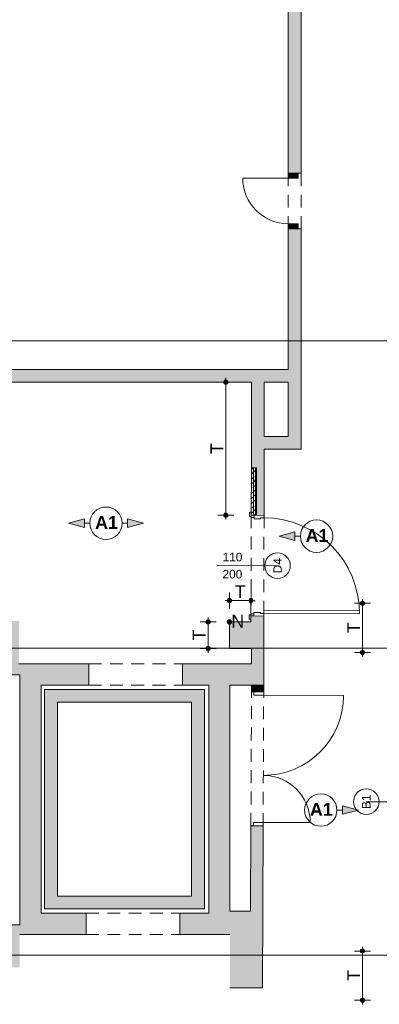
# Paper-space layout 'A-44 WYKOŃCZENIA ŚCIAN - PIĘTRO -1' of a CAD drawing. Header units: millimetres. Extents: x 0 to 594, y 0 to 297.
# Tile 5 of 16: x 217 to 260, y 117 to 232. Entities that reach past the tile are written whole.
import ezdxf
from ezdxf.xclip import XClip

# ---------------------------------------------------------------- set-up
doc = ezdxf.new("R2010")
doc.units = ezdxf.units.MM
doc.header["$MEASUREMENT"] = 0
doc.header["$XCLIPFRAME"] = 0
for name, pattern in [('DASHDOTX2', [1000, 500, -250, 0, -250]), ('Przer. długie kreski', [2.5, 1.5, -1]), ('PRZERYWANA_DU_A', [550, 350, -200])]:
    doc.linetypes.add(name, pattern=pattern)
for name, color, linetype in [('A__OKŁADZINY ŚCIAN', 7, 'Continuous'), ('A_podrys', 7, 'Continuous'), ('A_winda', 7, 'Continuous'), ('A_ściany', 7, 'Continuous'), ('A_ściany proj', 7, 'Continuous'), ('AR P NAROŻNIKI', 7, 'Continuous'), ('Drzwi Archicad', 7, 'Continuous')]:
    doc.layers.add(name, color=color, linetype=linetype)
for name, color, linetype, lineweight in [('A__OKŁADZINY ŚCIAN_Nr_pióra__1', 7, 'Continuous', 20), ('A_winda_Nr_pióra__1', 7, 'Continuous', 20), ('A_ściany proj_Nr_pióra__1', 7, 'Continuous', 20), ('A_ściany proj_Nr_pióra__2', 8, 'Continuous', 13), ('A_ściany_Nr_pióra__1', 7, 'Continuous', 20), ('AR P NAROŻNIKI_Nr_pióra__1', 7, 'Continuous', 20), ('AR P NAROŻNIKI_Nr_pióra__2', 8, 'Continuous', 13), ('Drzwi Archicad_Nr_pióra__1', 7, 'Continuous', 20), ('Drzwi Archicad_Nr_pióra__3', 252, 'Continuous', 13), ('Znaczniki drzwi Archicada_Nr_pióra__3', 252, 'Continuous', 13)]:
    doc.layers.add(name, color=color, linetype=linetype, lineweight=lineweight)
for name, color, linetype, lineweight, true_color in [('A__OKŁADZINY ŚCIAN_Nr_pióra__7', 7, 'Continuous', 18, 0x171717), ('A_osie_Nr_pióra__16', 7, 'Continuous', 5, 0x0f0f0f), ('A_ściany proj_Nr_pióra__10', 7, 'Continuous', 13, 0x4b4b4b), ('A_ściany_Nr_pióra__10', 7, 'Continuous', 13, 0x4b4b4b), ('AR P NAROŻNIKI_Nr_pióra__7', 7, 'Continuous', 18, 0x171717)]:
    doc.layers.add(name, color=color, linetype=linetype, lineweight=lineweight, true_color=true_color)
doc.styles.add('STYL_AUTOMATYCZNY_1', font='arial.ttf')
doc.styles.add('STYL_AUTOMATYCZNY_3', font='arial.ttf')
doc.styles.add('STYL_AUTOMATYCZNY_4', font='arial.ttf')
doc.styles.add('STYL_AUTOMATYCZNY_5', font='arial.ttf')
pattern_1 = [(45, (-1493.65654, -286.4806), (-0.57024626, 0.57024626), []), (45, (-1493.0863, -286.4806), (-0.57024626, 0.57024626), [0.40323, -0.20161])]

# ---------------------------------------------------------------- blocks, each defined once
blk = doc.blocks.new('Rysunek_1_1', base_point=(-1493.66, -286.48))
at = {"layer": 'A__OKŁADZINY ŚCIAN', "linetype": 'Continuous', "lineweight": 0, "true_color": 0x171717}
for points in [[(241.31, 189.75), (241.33, 189.66), (241.38, 189.58), (241.46, 189.52), (241.56, 189.5), (241.66, 189.52), (241.74, 189.58), (241.79, 189.66), (241.81, 189.75), (241.79, 189.85), (241.74, 189.93), (241.66, 189.99), (241.56, 190), (241.46, 189.99), (241.38, 189.93), (241.33, 189.85)], [(241.31, 174.16), (241.33, 174.06), (241.38, 173.98), (241.46, 173.93), (241.56, 173.91), (241.66, 173.93), (241.74, 173.98), (241.79, 174.06), (241.81, 174.16), (241.79, 174.25), (241.74, 174.33), (241.66, 174.39), (241.56, 174.41), (241.46, 174.39), (241.38, 174.33), (241.33, 174.25)], [(241.74, 164.16), (241.75, 164.06), (241.81, 163.98), (241.89, 163.93), (241.99, 163.91), (242.08, 163.93), (242.16, 163.98), (242.22, 164.06), (242.24, 164.16), (242.22, 164.25), (242.16, 164.34), (242.08, 164.39), (241.99, 164.41), (241.89, 164.39), (241.81, 164.34), (241.75, 164.25)], [(244.27, 164.16), (244.28, 164.06), (244.34, 163.98), (244.42, 163.92), (244.52, 163.91), (244.61, 163.92), (244.69, 163.98), (244.75, 164.06), (244.77, 164.16), (244.75, 164.25), (244.69, 164.33), (244.61, 164.39), (244.52, 164.41), (244.42, 164.39), (244.34, 164.33), (244.28, 164.25)], [(257.37, 163.84), (257.38, 163.75), (257.44, 163.67), (257.52, 163.61), (257.62, 163.59), (257.71, 163.61), (257.79, 163.67), (257.85, 163.75), (257.87, 163.84), (257.85, 163.94), (257.79, 164.02), (257.71, 164.08), (257.62, 164.09), (257.52, 164.08), (257.44, 164.02), (257.38, 163.94)], [(239.23, 161.66), (239.25, 161.56), (239.31, 161.48), (239.39, 161.43), (239.48, 161.41), (239.58, 161.43), (239.66, 161.48), (239.71, 161.56), (239.73, 161.66), (239.71, 161.76), (239.66, 161.84), (239.58, 161.89), (239.48, 161.91), (239.39, 161.89), (239.31, 161.84), (239.25, 161.76)], [(239.23, 158.55), (239.25, 158.46), (239.31, 158.38), (239.39, 158.32), (239.48, 158.3), (239.58, 158.32), (239.66, 158.38), (239.71, 158.46), (239.73, 158.55), (239.71, 158.65), (239.66, 158.73), (239.58, 158.79), (239.48, 158.8), (239.39, 158.79), (239.31, 158.73), (239.25, 158.65)], [(257.37, 158.09), (257.38, 158), (257.44, 157.92), (257.52, 157.86), (257.62, 157.84), (257.71, 157.86), (257.79, 157.92), (257.85, 158), (257.87, 158.09), (257.85, 158.19), (257.79, 158.27), (257.71, 158.33), (257.62, 158.34), (257.52, 158.33), (257.44, 158.27), (257.38, 158.19)], [(257.37, 123.09), (257.38, 123), (257.44, 122.92), (257.52, 122.86), (257.62, 122.84), (257.71, 122.86), (257.79, 122.92), (257.85, 123), (257.87, 123.09), (257.85, 123.19), (257.79, 123.27), (257.71, 123.33), (257.62, 123.34), (257.52, 123.33), (257.44, 123.27), (257.38, 123.19)], [(257.37, 117.34), (257.38, 117.25), (257.44, 117.17), (257.52, 117.11), (257.62, 117.09), (257.71, 117.11), (257.79, 117.17), (257.85, 117.25), (257.87, 117.34), (257.85, 117.44), (257.79, 117.52), (257.71, 117.58), (257.62, 117.59), (257.52, 117.58), (257.44, 117.52), (257.38, 117.44)]]:
    blk.add_hatch(color=250, dxfattribs=at).paths.add_polyline_path(points)
at = {"layer": 'A__OKŁADZINY ŚCIAN', "linetype": 'Continuous', "lineweight": 0, "true_color": 0x000000}
for points in [[(223.1, 173.23), (224.97, 172.73), (224.97, 173.73)], [(231.91, 173.23), (230.04, 173.73), (230.04, 172.73)], [(247.81, 171.71), (249.67, 171.21), (249.67, 172.21)], [(257.12, 139.61), (255.25, 140.11), (255.25, 139.11)]]:
    blk.add_hatch(color=18, dxfattribs=at).paths.add_polyline_path(points)
at = {"layer": 'A_winda', "linetype": 'Continuous', "lineweight": 0, "true_color": 0xfdfdfd}
h = blk.add_hatch(color=7, dxfattribs=at)
h.paths.add_polyline_path([(220.3, 153.75), (220.3, 128.02), (239.05, 128.02), (239.05, 153.75)])
h.paths.add_polyline_path([(237.55, 152.25), (237.55, 129.52), (221.8, 129.52), (221.8, 152.25)], flags=0)
at = {"layer": 'A_ściany', "linetype": 'Continuous', "lineweight": 0, "true_color": 0x000000}
for points in [[(250.39, 244.77), (248.89, 244.77), (248.89, 214.27), (250.39, 214.27)], [(248.89, 207.73), (248.89, 183.4), (250.39, 181.9), (250.39, 207.73)], [(211.27, 189.75), (248.89, 189.75), (248.89, 191.25), (211.27, 191.25)], [(246.06, 179.7), (246.06, 189.75), (244.56, 189.75), (244.56, 179.71)], [(248.89, 183.4), (246.06, 183.4), (246.06, 181.9), (250.39, 181.9)], [(246.05, 174.15), (246.06, 179.7), (245.16, 179.71), (245.15, 174.16)], [(213.57, 158.47), (213.92, 158.47), (213.92, 155.47), (217.37, 155.47), (217.37, 153.44), (219.87, 153.44), (219.87, 154.25), (220.36, 154.25), (220.36, 156.75), (217.27, 156.75), (217.27, 161.75), (213.57, 161.75)], [(246.01, 158.55), (246.01, 161.65), (241.98, 161.66), (241.98, 158.55)], [(244.51, 161.66), (246.01, 161.65), (246.01, 162.35), (244.51, 162.36)], [(246.01, 154.25), (246.01, 158.55), (244.58, 158.55), (244.58, 156.75)], [(220.36, 156.75), (220.36, 154.25), (225.47, 154.25), (225.47, 156.75)], [(244.58, 156.75), (236.47, 156.75), (236.47, 154.25), (246.01, 154.25)], [(239.55, 154.25), (239.55, 127.52), (242.05, 125.02), (242.05, 154.25)], [(244.58, 153.47), (246.01, 153.46), (246.01, 154.25), (244.58, 154.26)], [(217.37, 153.44), (217.37, 125.02), (219.87, 127.52), (219.87, 153.44)], [(244.47, 127.76), (245.87, 118.76), (245.94, 137.76), (244.51, 137.77)], [(217.37, 125.02), (225.16, 125.02), (225.16, 127.52), (219.87, 127.52)], [(236.16, 125.02), (242.05, 125.02), (239.55, 127.52), (236.16, 127.52)], [(244.47, 127.76), (242.05, 127.76), (242.05, 118.76), (245.87, 118.76)], [(217.37, 126.17), (213.92, 126.17), (213.92, 121.17), (217.37, 121.17)]]:
    blk.add_hatch(color=18, dxfattribs=at).paths.add_polyline_path(points)
at = {"layer": 'A_ściany proj', "linetype": 'Continuous', "lineweight": 0, "true_color": 0x4b4b4b}
h = blk.add_hatch(dxfattribs=at)
h.set_pattern_fill('FP_65_0001', color=251, style=0, pattern_type=2)
h.set_pattern_definition(pattern_1)
h.paths.add_polyline_path([(244.56, 179.71), (244.55, 174.16), (244.8, 174.16), (244.81, 179.71)])
h = blk.add_hatch(dxfattribs=at)
h.set_pattern_fill('FP_65_0001', color=251, style=0, pattern_type=2)
h.set_pattern_definition(pattern_1)
h.paths.add_polyline_path([(245.05, 174.16), (245.06, 179.7), (244.81, 179.71), (244.8, 174.16)])
at = {"layer": 'AR P NAROŻNIKI', "linetype": 'Continuous', "lineweight": 0, "true_color": 0x171717}
blk.add_hatch(color=250, dxfattribs=at).paths.add_polyline_path([(242.23, 161.66, 1), (241.73, 161.66, 1)])
at = {"layer": 'Drzwi Archicad', "linetype": 'Continuous', "lineweight": 0, "true_color": 0xfdfdfd}
for points in [[(248.89, 214.27), (248.89, 213.67), (250.04, 213.67), (250.04, 214.27)], [(250.04, 207.73), (250.04, 208.33), (248.89, 208.33), (248.89, 207.73)]]:
    blk.add_hatch(color=7, dxfattribs=at).paths.add_polyline_path(points)
at = {"layer": 'A__OKŁADZINY ŚCIAN_Nr_pióra__1', "color": 7, "linetype": 'Continuous', "lineweight": 20}
for p, q in [((223.1, 173.23), (224.97, 173.73)), ((223.1, 173.23), (224.97, 172.73)), ((224.97, 173.73), (224.97, 172.73)), ((225.6, 173.23), (224.97, 173.23)), ((229.41, 173.23), (230.04, 173.23)), ((230.04, 172.73), (230.04, 173.73)), ((231.91, 173.23), (230.04, 173.73)), ((231.91, 173.23), (230.04, 172.73)), ((247.81, 171.71), (249.67, 172.21)), ((249.67, 172.21), (249.67, 171.21)), ((247.81, 171.71), (249.67, 171.21)), ((250.31, 171.71), (249.67, 171.71)), ((255.25, 139.11), (255.25, 140.11)), ((257.12, 139.61), (255.25, 140.11)), ((254.62, 139.61), (255.25, 139.61)), ((257.12, 139.61), (255.25, 139.11))]:
    blk.add_line(p, q, dxfattribs=at)
for centre in [(227.5, 173.23), (252.21, 171.71), (252.71, 139.61)]:
    blk.add_circle(centre, 1.9, dxfattribs=at)
at = {"layer": 'A__OKŁADZINY ŚCIAN_Nr_pióra__7', "color": 250, "linetype": 'Continuous', "lineweight": 18, "true_color": 0x171717}
for p, q in [((241.31, 189.75), (240.62, 189.75)), ((241.56, 190), (241.56, 190.25)), ((241.56, 174.41), (241.56, 189.5)), ((242.5, 189.75), (241.81, 189.75)), ((241.31, 174.16), (240.62, 174.16)), ((241.56, 173.66), (241.56, 173.91)), ((242.5, 174.16), (241.81, 174.16)), ((241.99, 164.41), (241.99, 165.1)), ((244.52, 164.41), (244.52, 165.09)), ((241.49, 164.16), (241.74, 164.16)), ((241.98, 163.22), (241.99, 163.91)), ((242.24, 164.16), (244.27, 164.16)), ((244.51, 163.22), (244.52, 163.91)), ((244.77, 164.15), (245.02, 164.15)), ((257.62, 164.09), (257.62, 164.34)), ((257.37, 163.84), (256.68, 163.84)), ((257.62, 158.34), (257.62, 163.59)), ((258.55, 163.84), (257.87, 163.84)), ((239.23, 161.66), (238.55, 161.66)), ((239.48, 161.91), (239.48, 162.16)), ((240.42, 161.66), (239.73, 161.66)), ((239.48, 158.8), (239.48, 161.41)), ((239.23, 158.55), (238.55, 158.55)), ((239.48, 158.05), (239.48, 158.3)), ((240.42, 158.55), (239.73, 158.55)), ((257.37, 158.09), (256.68, 158.09)), ((257.62, 157.59), (257.62, 157.84)), ((258.55, 158.09), (257.87, 158.09)), ((257.62, 123.34), (257.62, 123.59)), ((257.37, 123.09), (256.68, 123.09)), ((257.62, 117.59), (257.62, 122.84)), ((258.55, 123.09), (257.87, 123.09)), ((257.37, 117.34), (256.68, 117.34)), ((257.62, 116.84), (257.62, 117.09)), ((258.55, 117.34), (257.87, 117.34))]:
    blk.add_line(p, q, dxfattribs=at)
for centre in [(241.56, 189.75), (241.56, 174.16), (241.99, 164.16), (244.52, 164.16), (257.62, 163.84), (239.48, 161.66), (239.48, 158.55), (257.62, 158.09), (257.62, 123.09), (257.62, 117.34)]:
    blk.add_circle(centre, 0.25, dxfattribs=at)
at = {"layer": 'A_osie_Nr_pióra__16', "color": 250, "linetype": 'DASHDOTX2', "lineweight": 5, "true_color": 0x0f0f0f}
for p, q in [((375.53, 194.59), (151.34, 194.59)), ((375.53, 158.59), (151.34, 158.59)), ((375.53, 122.59), (151.34, 122.59))]:
    blk.add_line(p, q, dxfattribs=at)
at = {"layer": 'A_winda_Nr_pióra__1', "color": 7, "linetype": 'PRZERYWANA_DU_A', "lineweight": 20, "flags": 128}
for points in [[(220.3, 153.75), (239.05, 153.75), (239.05, 128.02), (220.3, 128.02)], [(237.55, 152.25), (237.55, 129.52), (221.8, 129.52), (221.8, 152.25)]]:
    blk.add_lwpolyline(points, close=True, dxfattribs=at)
at = {"layer": 'A_ściany proj_Nr_pióra__1', "color": 7, "linetype": 'Continuous', "lineweight": 20, "flags": 128}
for points in [[(244.56, 179.71), (244.55, 174.16)], [(245.05, 174.16), (245.06, 179.7)]]:
    blk.add_lwpolyline(points, dxfattribs=at)
at = {"layer": 'A_ściany proj_Nr_pióra__10', "color": 251, "linetype": 'Continuous', "lineweight": 13, "true_color": 0x4b4b4b}
for p, q in [((244.81, 179.71), (244.8, 174.16)), ((244.8, 174.16), (244.81, 179.71))]:
    blk.add_line(p, q, dxfattribs=at)
at = {"layer": 'A_ściany proj_Nr_pióra__2', "color": 8, "linetype": 'Continuous', "lineweight": 13, "flags": 128}
for points in [[(244.56, 179.71), (244.81, 179.71)], [(244.81, 179.71), (245.06, 179.7)], [(244.55, 174.16), (244.8, 174.16)], [(244.8, 174.16), (245.05, 174.16)]]:
    blk.add_lwpolyline(points, dxfattribs=at)
at = {"layer": 'A_ściany_Nr_pióra__1', "color": 7, "linetype": 'Continuous', "lineweight": 20}
for p, q in [((248.89, 214.27), (248.89, 214.74)), ((250.39, 214.27), (250.39, 214.64)), ((248.89, 214.27), (250.04, 214.27)), ((250.04, 214.27), (250.39, 214.27)), ((248.89, 207.73), (248.89, 207.26)), ((248.89, 207.73), (250.04, 207.73)), ((250.04, 207.73), (250.39, 207.73)), ((250.39, 207.73), (250.39, 207.36)), ((244.55, 174.16), (244.55, 174.53)), ((244.9, 174.16), (244.55, 174.16)), ((246.05, 174.15), (244.9, 174.16)), ((244.51, 162.36), (244.51, 161.99)), ((244.86, 162.36), (244.51, 162.36)), ((246.01, 162.35), (244.86, 162.36)), ((225.47, 156.75), (225.47, 154.25)), ((236.47, 156.75), (236.47, 154.25)), ((244.58, 153.47), (244.58, 153.84)), ((246.01, 153.46), (246.01, 153.83)), ((244.86, 153.47), (244.58, 153.47)), ((246.01, 153.46), (244.86, 153.47)), ((244.51, 137.77), (244.51, 137.4)), ((244.79, 137.77), (244.51, 137.77)), ((245.94, 137.76), (244.79, 137.77)), ((245.94, 137.76), (245.94, 137.39))]:
    blk.add_line(p, q, dxfattribs=at)
at = {"layer": 'A_ściany_Nr_pióra__1', "color": 7, "linetype": 'Continuous', "lineweight": 20, "flags": 128}
for points in [[(248.89, 244.77), (248.89, 214.27)], [(250.39, 214.27), (250.39, 244.77)], [(248.89, 207.73), (248.89, 191.25)], [(250.39, 181.9), (250.39, 207.73)], [(248.89, 191.25), (211.27, 191.25)], [(211.27, 189.75), (244.56, 189.75)], [(244.56, 189.75), (244.56, 179.71)], [(246.06, 189.75), (248.89, 189.75)], [(246.06, 183.4), (246.06, 189.75)], [(248.89, 189.75), (248.89, 183.4)], [(248.89, 183.4), (246.06, 183.4)], [(246.06, 179.7), (246.06, 181.9)], [(246.06, 181.9), (250.39, 181.9)], [(244.56, 179.71), (245.16, 179.71)], [(245.16, 179.71), (245.15, 174.16)], [(246.05, 174.15), (246.06, 179.7)], [(244.51, 161.66), (241.98, 161.66)], [(241.98, 161.66), (241.98, 158.55)], [(244.51, 162.36), (244.51, 161.66)], [(246.01, 161.65), (246.01, 162.35)], [(246.01, 158.55), (246.01, 161.65)], [(241.98, 158.55), (244.58, 158.55)], [(244.58, 158.55), (244.58, 156.75)], [(246.01, 154.25), (246.01, 158.55)], [(220.36, 156.75), (217.27, 156.75)], [(225.47, 156.75), (220.36, 156.75)], [(244.58, 156.75), (236.47, 156.75)], [(213.92, 155.47), (217.37, 155.47)], [(217.37, 155.47), (217.37, 153.44)], [(219.87, 153.44), (219.87, 154.25)], [(219.87, 154.25), (220.36, 154.25)], [(220.36, 154.25), (225.47, 154.25)], [(236.47, 154.25), (239.55, 154.25)], [(239.55, 154.25), (239.55, 127.52)], [(242.05, 154.25), (246.01, 154.25)], [(242.05, 127.76), (242.05, 154.25)], [(244.58, 154.26), (244.58, 153.47)], [(246.01, 154.25), (244.58, 154.26)], [(246.01, 153.46), (246.01, 154.25)], [(217.37, 153.44), (217.37, 126.17)], [(219.87, 127.52), (219.87, 153.44)], [(244.51, 137.77), (244.47, 127.76)], [(245.87, 118.76), (245.94, 137.76)], [(225.16, 127.52), (219.87, 127.52)], [(225.16, 125.02), (225.16, 127.52)], [(239.55, 127.52), (236.16, 127.52)], [(236.16, 127.52), (236.16, 125.02)], [(244.47, 127.76), (242.05, 127.76)], [(217.37, 126.17), (213.92, 126.17)], [(217.37, 125.02), (225.16, 125.02)], [(236.16, 125.02), (242.05, 125.02)], [(242.05, 118.76), (245.87, 118.76)]]:
    blk.add_lwpolyline(points, dxfattribs=at)
at = {"layer": 'A_ściany_Nr_pióra__10', "color": 251, "linetype": 'Przer. długie kreski', "lineweight": 13, "true_color": 0x4b4b4b}
for p, q in [((248.89, 207.73), (248.89, 214.27)), ((250.39, 207.73), (250.39, 214.27)), ((225.47, 156.75), (236.47, 156.75)), ((225.47, 154.25), (236.47, 154.25)), ((244.51, 137.77), (244.58, 153.47)), ((245.94, 137.76), (246.01, 153.46)), ((225.16, 127.52), (236.16, 127.52)), ((225.16, 125.02), (236.16, 125.02))]:
    blk.add_line(p, q, dxfattribs=at)
at = {"layer": 'AR P NAROŻNIKI_Nr_pióra__1', "color": 7, "linetype": 'Continuous', "lineweight": 20}
blk.add_circle((241.98, 161.66), 0.25, dxfattribs=at)
at = {"layer": 'AR P NAROŻNIKI_Nr_pióra__2', "color": 8, "linetype": 'PRZERYWANA_DU_A', "lineweight": 13, "flags": 128}
blk.add_lwpolyline([(242.23, 161.66, 1), (241.73, 161.66, 1)], format="xyb", close=True, dxfattribs=at)
at = {"layer": 'Drzwi Archicad_Nr_pióra__1', "color": 7, "linetype": 'Continuous', "lineweight": 20}
for p, q in [((248.89, 214.27), (248.89, 214.74)), ((248.89, 214.27), (248.89, 214.74)), ((250.39, 214.27), (250.39, 214.64)), ((250.39, 214.27), (250.39, 214.64)), ((248.89, 213.67), (243.55, 213.67)), ((248.89, 214.27), (248.89, 213.67)), ((250.04, 214.27), (248.89, 214.27)), ((248.89, 214.27), (250.04, 214.27)), ((248.89, 214.27), (250.04, 214.27)), ((248.89, 213.67), (250.04, 213.67)), ((250.04, 213.67), (250.04, 214.27)), ((250.04, 214.27), (250.39, 214.27)), ((250.04, 214.27), (250.39, 214.27)), ((250.04, 208.33), (248.89, 208.33)), ((248.89, 208.33), (248.89, 207.73)), ((248.89, 207.73), (250.04, 207.73)), ((248.89, 207.73), (250.04, 207.73)), ((248.89, 207.73), (250.04, 207.73)), ((248.89, 207.73), (248.89, 207.26)), ((248.89, 207.73), (248.89, 207.26)), ((250.04, 207.73), (250.04, 208.33)), ((250.04, 207.73), (250.39, 207.73)), ((250.04, 207.73), (250.39, 207.73)), ((250.39, 207.73), (250.39, 207.36)), ((250.39, 207.73), (250.39, 207.36)), ((225.47, 156.75), (225.47, 154.25)), ((236.47, 156.75), (236.47, 154.25)), ((244.58, 153.47), (244.58, 153.84)), ((244.58, 153.47), (244.58, 153.84)), ((246.01, 153.46), (246.01, 153.83)), ((246.01, 153.46), (246.01, 153.83)), ((244.86, 153.47), (244.58, 153.47)), ((244.86, 153.47), (244.58, 153.47)), ((244.86, 153.07), (244.86, 153.47)), ((244.86, 153.47), (246.01, 153.46)), ((246.01, 153.46), (244.86, 153.47)), ((246.01, 153.46), (244.86, 153.47)), ((246.01, 153.06), (244.86, 153.07)), ((246.01, 153.46), (246.01, 153.06)), ((246.01, 153.06), (255.39, 153.03)), ((244.79, 137.77), (244.51, 137.77)), ((244.79, 137.77), (244.51, 137.77)), ((244.51, 137.77), (244.51, 137.4)), ((244.51, 137.77), (244.51, 137.4)), ((244.79, 137.77), (244.8, 138.17)), ((245.94, 137.76), (244.79, 137.77)), ((245.94, 137.76), (244.79, 137.77)), ((245.94, 137.76), (244.79, 137.77)), ((244.8, 138.17), (245.95, 138.16)), ((245.95, 138.16), (245.94, 137.76)), ((245.94, 137.76), (245.94, 137.39)), ((245.94, 137.76), (245.94, 137.39)), ((245.95, 138.16), (251.47, 138.14))]:
    blk.add_line(p, q, dxfattribs=at)
for centre, radius, start, end in [((248.89, 213.67), 5.34, 180, 270), ((246.01, 153.06), 9.38, 269.7626, 359.7626), ((245.95, 138.16), 5.52, 359.7626, 89.7626)]:
    blk.add_arc(centre, radius, start, end, dxfattribs=at)
at = {"layer": 'Drzwi Archicad_Nr_pióra__3', "color": 252, "linetype": 'Continuous', "lineweight": 13}
for p, q in [((244.35, 174.03), (244.36, 174.53)), ((244.36, 174.53), (244.55, 174.53)), ((244.55, 174.53), (244.54, 174.03)), ((244.55, 174.16), (244.55, 174.53)), ((244.55, 174.16), (244.55, 174.53)), ((244.54, 174.03), (244.35, 174.03)), ((244.54, 173.91), (244.55, 174.16)), ((244.89, 173.91), (244.54, 173.91)), ((244.55, 174.16), (244.9, 174.16)), ((244.9, 174.16), (244.55, 174.16)), ((244.9, 174.16), (244.55, 174.16)), ((244.9, 174.16), (244.89, 173.91)), ((244.9, 174.16), (244.89, 173.76)), ((244.89, 173.76), (245.64, 173.76)), ((246.05, 174.15), (244.9, 174.16)), ((246.05, 174.15), (244.9, 174.16)), ((246.05, 174.15), (244.9, 174.16)), ((245.64, 173.76), (245.64, 173.88)), ((245.64, 173.88), (246.04, 173.87)), ((246.04, 173.87), (246.05, 174.15)), ((244.87, 162.76), (244.86, 162.36)), ((245.62, 162.76), (244.87, 162.76)), ((245.62, 162.64), (245.62, 162.76)), ((246.02, 162.63), (246.02, 163.03)), ((246.02, 163.03), (257.26, 163)), ((257.26, 163), (257.26, 162.6)), ((244.32, 161.99), (244.32, 162.49)), ((244.32, 162.49), (244.51, 162.49)), ((244.51, 161.99), (244.32, 161.99)), ((244.51, 162.36), (244.52, 162.61)), ((244.51, 162.49), (244.51, 161.99)), ((244.86, 162.36), (244.51, 162.36)), ((244.86, 162.36), (244.51, 162.36)), ((244.86, 162.36), (244.51, 162.36)), ((244.51, 162.36), (244.51, 161.99)), ((244.51, 162.36), (244.51, 161.99)), ((244.52, 162.61), (244.87, 162.61)), ((244.87, 162.61), (244.86, 162.36)), ((244.86, 162.36), (246.01, 162.35)), ((246.01, 162.35), (244.86, 162.36)), ((246.01, 162.35), (244.86, 162.36)), ((246.02, 162.63), (245.62, 162.64)), ((246.01, 162.35), (246.02, 162.63)), ((257.26, 162.6), (246.02, 162.63))]:
    blk.add_line(p, q, dxfattribs=at)
at = {"layer": 'Drzwi Archicad_Nr_pióra__3', "color": 252, "linetype": 'Przer. długie kreski', "lineweight": 13}
for p, q in [((244.55, 174.16), (244.51, 162.36)), ((246.05, 174.15), (246.01, 162.35))]:
    blk.add_line(p, q, dxfattribs=at)
at = {"layer": 'Drzwi Archicad_Nr_pióra__3', "color": 252, "linetype": 'Continuous', "lineweight": 13}
blk.add_arc((246.02, 162.63), 11.24, 359.8509, 89.8509, dxfattribs=at)
at = {"layer": 'Znaczniki drzwi Archicada_Nr_pióra__3', "color": 252, "linetype": 'Continuous', "lineweight": 13}
for p, q in [((247.63, 168.25), (240.53, 168.27)), ((258.05, 140.59), (265.37, 140.59))]:
    blk.add_line(p, q, dxfattribs=at)
at = {"layer": 'Znaczniki drzwi Archicada_Nr_pióra__3', "color": 252, "linetype": 'Continuous', "lineweight": 13, "flags": 128}
for points in [[(247.63, 166.75, 1), (247.64, 169.75, 1)], [(258.05, 142.09, 1), (258.05, 139.09, 1)]]:
    blk.add_lwpolyline(points, format="xyb", close=True, dxfattribs=at)
at = {"layer": 'A__OKŁADZINY ŚCIAN_Nr_pióra__1', "color": 7, "linetype": 'Continuous', "lineweight": 20, "char_height": 1.5, "attachment_point": 4, "style": 'STYL_AUTOMATYCZNY_3'}
for insert in [(226.22, 173.32), (250.93, 171.79), (251.43, 139.69)]:
    blk.add_mtext('\\A1;{\\pql;\\fArial|b1|i0|c238|p0;\\W1.000000;A1}', dxfattribs=dict(at, insert=insert))
at = {"layer": 'A__OKŁADZINY ŚCIAN_Nr_pióra__7', "color": 250, "linetype": 'Continuous', "lineweight": 18, "true_color": 0x171717, "char_height": 1.5, "width": 1.2566, "attachment_point": 7, "style": 'STYL_AUTOMATYCZNY_5'}
for insert, rotation in [((241.26, 181.33), 90), ((242.62, 164.46), 359.9255), ((239.18, 159.48), 90), ((257.32, 160.34), 90), ((257.32, 119.59), 90)]:
    blk.add_mtext('\\A1;{\\pql;\\fArial|b0|i0|c238|p0;\\W1.000000;T}', dxfattribs=dict(at, insert=insert, rotation=rotation))
at = {"layer": 'AR P NAROŻNIKI_Nr_pióra__7', "color": 250, "linetype": 'Continuous', "lineweight": 18, "true_color": 0x171717, "insert": (242.21, 161.75), "char_height": 1.5, "attachment_point": 4, "style": 'STYL_AUTOMATYCZNY_1'}
blk.add_mtext('\\A1;{\\pql;\\fArial|b0|i0|c238|p0;\\W1.000000;N}', dxfattribs=at)
at = {"layer": 'Znaczniki drzwi Archicada_Nr_pióra__3', "color": 252, "linetype": 'Continuous', "lineweight": 13, "char_height": 1, "attachment_point": 7, "style": 'STYL_AUTOMATYCZNY_4'}
for s, insert, rotation in [('\\A1;{\\pql;\\fArial CE|b0|i0|c238|p0;\\W1.000000;110}', (241.18, 168.75), 359.8509), ('\\A1;{\\pql;\\fArial CE|b0|i0|c238|p0;\\W1.000000;D4}', (248.13, 167.35), 89.8509), ('\\A1;{\\pql;\\fArial CE|b0|i0|c238|p0;\\W1.000000;200}', (241.17, 166.75), 359.8509), ('\\A1;{\\pql;\\fArial CE|b0|i0|c238|p0;\\W1.000000;B1}', (258.55, 139.73), 90)]:
    blk.add_mtext(s, dxfattribs=dict(at, insert=insert, rotation=rotation))

psp = doc.layouts.new('A-44 WYKOŃCZENIA ŚCIAN - PIĘTRO -1')

# ---------------------------------------------------------------- block references
at = {"layer": 'A_podrys', "color": 37, "linetype": 'Continuous', "lineweight": 5, "true_color": 0x656532}
ref = psp.add_blockref('Rysunek_1_1', (-1493.66, -286.48), dxfattribs=at)
XClip(ref).set_block_clipping_path([(125.084818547, 92.5942348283), (375.5347897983, 290.9937032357)])

doc.saveas('drawing.dxf')
